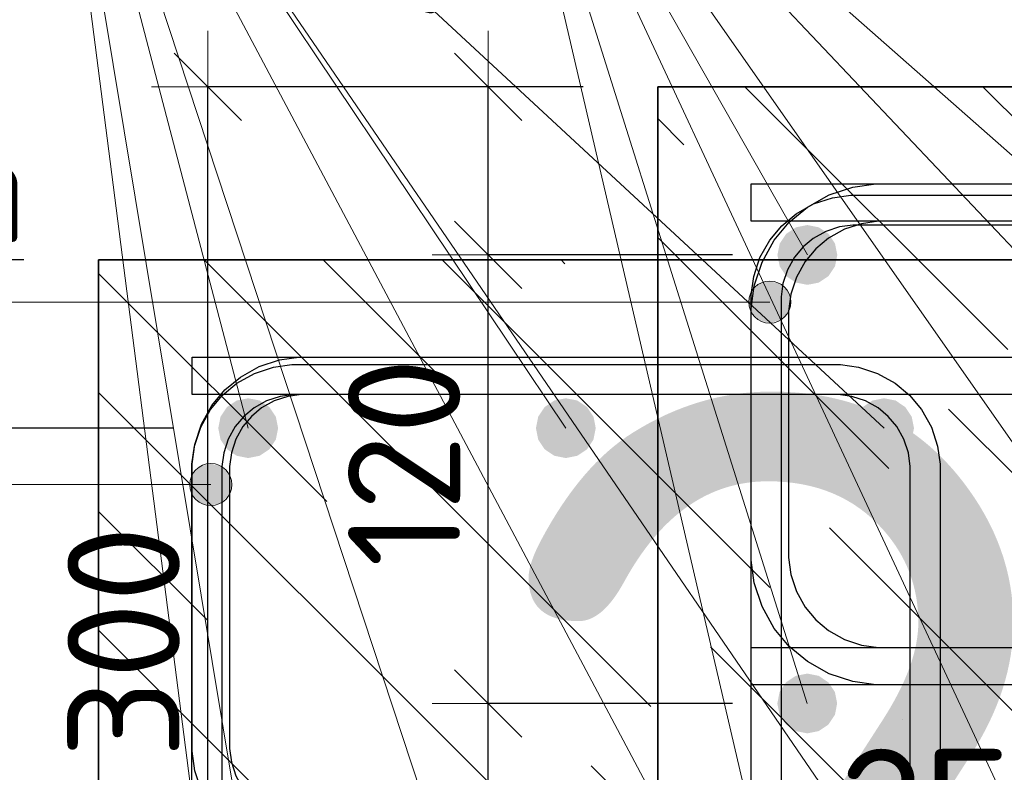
# Model space of a CAD drawing. Header units: metres. Extents: x -38 to 107, y -15 to 21.
# Tile 119 of 167: x 72.105 to 72.368, y 6.495 to 6.696. Entities that reach past the tile are written whole.
import ezdxf

# ---------------------------------------------------------------- set-up
doc = ezdxf.new("R2010")
doc.units = ezdxf.units.M
doc.header["$PDMODE"] = 65
for name, color, linetype, lineweight in [('XR$3$Арм. стержнями верхней зоны', 180, 'Continuous', 35), ('XR$3$Арм. стержнями нижней зоны', 180, 'Continuous', 35), ('XR$3$Арм.стержн. Арматура края', 96, 'Continuous', 35), ('XR$3$Арм.стержн. Хомут', 240, 'Continuous', 35), ('XR$3$Арм.стержн.горизонт. 1', 180, 'Continuous', 35), ('XR$3$Размерная линия (1)', 7, 'Continuous', 13), ('XR$3$Размерная линия_ общее', 7, 'Continuous', 13), ('XR$4$Текст_ примечание', 7, 'Continuous', 13), ('XR$5$Арм. стержнями верхней зоны', 180, 'Continuous', 35), ('XR$5$Арм.стержн. Арматура края', 96, 'Continuous', 35), ('XR$5$Арм.стержн. Хомут', 240, 'Continuous', 35), ('XR$5$Арм.стержн.горизонт. 1', 180, 'Continuous', 35), ('XR$5$Размерная линия (1)', 7, 'Continuous', 13)]:
    doc.layers.add(name, color=color, linetype=linetype, lineweight=lineweight)
doc.styles.add('ISOCPEUR', font='txt')
doc.dimstyles.new('DIMSTYLE_10', dxfattribs={"dimtxt": 0.03, "dimasz": 0.03, "dimexe": 0, "dimexo": 0, "dimgap": 0.015, "dimtad": 2, "dimdec": 0, "dimlfac": 1000, "dimrnd": 1, "dimzin": 12, "dimdsep": 46, "dimtxsty": 'ISOCPEUR', "dimblk1": 'ALL_ML_STRICH', "dimblk2": 'ALL_ML_STRICH', "dimsah": 1, "dimcen": 0, "dimclrd": 7, "dimclre": 256, "dimclrt": 7, "dimadec": 0, "dimazin": 0, "dimtfac": 1, "dimtdec": 0, "dimtix": 1, "dimtmove": 2, "dimatfit": 3, "dimfxl": 0, "dimtzin": 0, "dimlwd": 0, "dimlwe": -3, "dimarcsym": 0})
doc.dimstyles.new('DIMSTYLE_12', dxfattribs={"dimtxt": 0.03, "dimasz": 0.03, "dimexe": 0, "dimexo": 0, "dimgap": 0.015, "dimtad": 2, "dimdec": 0, "dimlfac": 1000, "dimrnd": 1, "dimzin": 12, "dimdsep": 46, "dimtxsty": 'ISOCPEUR', "dimblk1": 'ALL_ML_STRICH', "dimblk2": 'ALL_ML_STRICH', "dimsah": 1, "dimcen": 0, "dimclrd": 7, "dimclre": 256, "dimclrt": 7, "dimadec": 0, "dimazin": 0, "dimtfac": 1, "dimtdec": 0, "dimtix": 1, "dimtmove": 2, "dimatfit": 3, "dimfxl": 0, "dimtzin": 0, "dimlwd": 0, "dimlwe": -3, "dimarcsym": 0})
doc.dimstyles.new('DIMSTYLE_14', dxfattribs={"dimtxt": 0.03, "dimasz": 0.03, "dimexe": 0, "dimexo": 0, "dimgap": 0.015, "dimtad": 2, "dimdec": 0, "dimlfac": 1000, "dimrnd": 1, "dimzin": 12, "dimdsep": 46, "dimtxsty": 'ISOCPEUR', "dimblk1": 'ALL_ML_STRICH', "dimblk2": 'ALL_ML_STRICH', "dimsah": 1, "dimcen": 0, "dimclrd": 7, "dimclre": 256, "dimclrt": 7, "dimadec": 0, "dimazin": 0, "dimtfac": 1, "dimtdec": 0, "dimtix": 1, "dimtmove": 2, "dimatfit": 3, "dimfxl": 0, "dimtvp": 1.2, "dimtzin": 0, "dimlwd": 0, "dimlwe": -3, "dimarcsym": 0})
doc.dimstyles.new('DIMSTYLE_9', dxfattribs={"dimtxt": 0.033, "dimasz": 0.0375, "dimexe": 0, "dimexo": 0, "dimgap": 0.0165, "dimtad": 2, "dimdec": 0, "dimlfac": 1000, "dimrnd": 1, "dimzin": 12, "dimdsep": 46, "dimtxsty": 'ISOCPEUR', "dimblk1": 'ALL_ML_STRICH', "dimblk2": 'ALL_ML_STRICH', "dimsah": 1, "dimcen": 0, "dimclrd": 7, "dimclre": 256, "dimclrt": 7, "dimadec": 0, "dimazin": 0, "dimtfac": 1, "dimtdec": 0, "dimtix": 1, "dimtmove": 2, "dimatfit": 3, "dimfxl": 0, "dimtvp": 1.2, "dimtzin": 0, "dimlwd": 0, "dimlwe": -3, "dimarcsym": 0})
pattern_1 = [(135, (0, 0), (-0.031819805, -0.031819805), [0.4, -0.05, 0, -0.05]), (135, (-0.01591, -0.01591), (-0.031819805, -0.031819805), [0.8, -0.1, 0.1, -0.1])]

# ---------------------------------------------------------------- blocks, each defined once
blk = doc.blocks.new('ALL_ML_STRICH')
at = {"color": 0, "linetype": 'ByBlock', "lineweight": -2}
for p, q in [((0, -0.5), (0, 0.5)), ((-0.3, -0.3), (0.3, 0.3)), ((-1, 0), (0.5, 0))]:
    blk.add_line(p, q, dxfattribs=at)
blk = doc.blocks.new('*D68')
at = {"layer": 'DEFPOINTS', "color": 7, "linetype": 'Continuous', "lineweight": 13, "transparency": 33554687}
for p in [(72.27526, 6.46063), (72.27526, 6.42564), (72.30026, 6.42064)]:
    blk.add_point(p, dxfattribs=at)
at = {"layer": 'XR$3$Размерная линия_ общее', "color": 253, "linetype": 'Continuous', "lineweight": -2, "true_color": 0xa0a0a0, "transparency": 33554687}
for p, q in [((72.27526, 6.44564), (72.27526, 6.46063)), ((72.30026, 6.44064), (72.30026, 6.46063))]:
    blk.add_line(p, q, dxfattribs=at)
at = {"layer": 'XR$3$Размерная линия_ общее', "color": 7, "linetype": 'Continuous', "lineweight": -2, "transparency": 33554687}
blk.add_line((72.27526, 6.46063), (72.30026, 6.46063), dxfattribs=at)
at = {"layer": 'XR$3$Размерная линия_ общее', "color": 7, "linetype": 'Continuous', "lineweight": 13, "transparency": 33554687, "xscale": 0.0375, "yscale": 0.0375, "zscale": 0.0375, "rotation": 180}
blk.add_blockref('ALL_ML_STRICH', (72.27526, 6.46063), dxfattribs=at)
at = {"layer": 'XR$3$Размерная линия_ общее', "color": 7, "linetype": 'Continuous', "lineweight": 13, "transparency": 33554687, "xscale": 0.0375, "yscale": 0.0375, "zscale": 0.0375}
blk.add_blockref('ALL_ML_STRICH', (72.30026, 6.46063), dxfattribs=at)
at = {"layer": 'XR$3$Размерная линия_ общее', "color": 7, "linetype": 'Continuous', "lineweight": 13, "transparency": 33554687, "insert": (72.34699, 6.48463), "char_height": 0.033, "width": 0.066, "attachment_point": 5, "style": 'ISOCPEUR'}
blk.add_mtext('\\A1;{25}', dxfattribs=at)
at = {"layer": 'XR$3$Размерная линия_ общее', "color": 7, "linetype": 'Continuous', "lineweight": 13, "transparency": 33554687, "insert": (72.32004, 6.46042), "char_height": 0.027, "width": 0.00135, "attachment_point": 1, "line_spacing_factor": 0.60241, "style": 'ISOCPEUR'}
blk.add_mtext('з.с.', dxfattribs=at)
blk = doc.blocks.new('*D69')
at = {"layer": 'DEFPOINTS', "color": 7, "linetype": 'Continuous', "lineweight": 13, "transparency": 33554687}
for p in [(72.2753, 6.67826), (72.15496, 6.37826), (72.27526, 6.37826)]:
    blk.add_point(p, dxfattribs=at)
at = {"layer": 'XR$3$Размерная линия (1)', "color": 9, "linetype": 'Continuous', "lineweight": -2, "true_color": 0xc7c7c7, "transparency": 33554687}
for p, q in [((72.2553, 6.67826), (72.15496, 6.67826)), ((72.25526, 6.37826), (72.15496, 6.37826))]:
    blk.add_line(p, q, dxfattribs=at)
at = {"layer": 'XR$3$Размерная линия (1)', "color": 7, "linetype": 'Continuous', "lineweight": -2, "transparency": 33554687}
blk.add_line((72.15496, 6.37826), (72.15496, 6.67826), dxfattribs=at)
at = {"layer": 'XR$3$Размерная линия (1)', "color": 7, "linetype": 'Continuous', "lineweight": 13, "transparency": 33554687, "xscale": 0.03, "yscale": 0.03, "zscale": 0.03}
for p, rotation in [((72.15496, 6.67826), 90), ((72.15496, 6.37826), 270)]:
    blk.add_blockref('ALL_ML_STRICH', p, dxfattribs=dict(at, rotation=rotation))
at = {"layer": 'XR$3$Размерная линия (1)', "color": 7, "linetype": 'Continuous', "lineweight": 13, "transparency": 33554687, "insert": (72.13246, 6.52976), "char_height": 0.03, "width": 0.09, "attachment_point": 5, "rotation": 90, "style": 'ISOCPEUR'}
blk.add_mtext('\\A1;{300}', dxfattribs=at)
blk = doc.blocks.new('*D145')
at = {"layer": 'DEFPOINTS', "color": 7, "linetype": 'Continuous', "lineweight": 13, "transparency": 33554687}
for p in [(72.31523, 6.51326), (72.22996, 6.41826), (72.31523, 6.41826)]:
    blk.add_point(p, dxfattribs=at)
at = {"layer": 'XR$3$Размерная линия (1)', "color": 9, "linetype": 'Continuous', "lineweight": -2, "true_color": 0xc7c7c7, "transparency": 33554687}
for p, q in [((72.29523, 6.51326), (72.22996, 6.51326)), ((72.29523, 6.41826), (72.22996, 6.41826))]:
    blk.add_line(p, q, dxfattribs=at)
at = {"layer": 'XR$3$Размерная линия (1)', "color": 7, "linetype": 'Continuous', "lineweight": -2, "transparency": 33554687}
blk.add_line((72.22996, 6.41826), (72.22996, 6.51326), dxfattribs=at)
at = {"layer": 'XR$3$Размерная линия (1)', "color": 7, "linetype": 'Continuous', "lineweight": 13, "transparency": 33554687, "xscale": 0.03, "yscale": 0.03, "zscale": 0.03}
for p, rotation in [((72.22996, 6.51326), 90), ((72.22996, 6.41826), 270)]:
    blk.add_blockref('ALL_ML_STRICH', p, dxfattribs=dict(at, rotation=rotation))
at = {"layer": 'XR$3$Размерная линия (1)', "color": 7, "linetype": 'Continuous', "lineweight": 13, "transparency": 33554687, "insert": (72.20746, 6.46726), "char_height": 0.03, "width": 0.06, "attachment_point": 5, "rotation": 90, "style": 'ISOCPEUR'}
blk.add_mtext('\\A1;{95}', dxfattribs=at)
blk = doc.blocks.new('*D146')
at = {"layer": 'DEFPOINTS', "color": 7, "linetype": 'Continuous', "lineweight": 13, "transparency": 33554687}
for p in [(72.31526, 6.63326), (72.22996, 6.51326), (72.31523, 6.51326)]:
    blk.add_point(p, dxfattribs=at)
at = {"layer": 'XR$3$Размерная линия (1)', "color": 9, "linetype": 'Continuous', "lineweight": -2, "true_color": 0xc7c7c7, "transparency": 33554687}
for p, q in [((72.29526, 6.63326), (72.22996, 6.63326)), ((72.29523, 6.51326), (72.22996, 6.51326))]:
    blk.add_line(p, q, dxfattribs=at)
at = {"layer": 'XR$3$Размерная линия (1)', "color": 7, "linetype": 'Continuous', "lineweight": -2, "transparency": 33554687}
blk.add_line((72.22996, 6.51326), (72.22996, 6.63326), dxfattribs=at)
at = {"layer": 'XR$3$Размерная линия (1)', "color": 7, "linetype": 'Continuous', "lineweight": 13, "transparency": 33554687, "xscale": 0.03, "yscale": 0.03, "zscale": 0.03}
for p, rotation in [((72.22996, 6.63326), 90), ((72.22996, 6.51326), 270)]:
    blk.add_blockref('ALL_ML_STRICH', p, dxfattribs=dict(at, rotation=rotation))
at = {"layer": 'XR$3$Размерная линия (1)', "color": 7, "linetype": 'Continuous', "lineweight": 13, "transparency": 33554687, "insert": (72.20746, 6.57776), "char_height": 0.03, "width": 0.09, "attachment_point": 5, "rotation": 90, "style": 'ISOCPEUR'}
blk.add_mtext('\\A1;{120}', dxfattribs=at)
blk = doc.blocks.new('*D147')
at = {"layer": 'DEFPOINTS', "color": 7, "linetype": 'Continuous', "lineweight": 13, "transparency": 33554687}
for p in [(72.27526, 6.67826), (72.22996, 6.63326), (72.31526, 6.63326)]:
    blk.add_point(p, dxfattribs=at)
at = {"layer": 'XR$3$Размерная линия (1)', "color": 9, "linetype": 'Continuous', "lineweight": -2, "true_color": 0xc7c7c7, "transparency": 33554687}
for p, q in [((72.25526, 6.67826), (72.22996, 6.67826)), ((72.29526, 6.63326), (72.22996, 6.63326))]:
    blk.add_line(p, q, dxfattribs=at)
at = {"layer": 'XR$3$Размерная линия (1)', "color": 7, "linetype": 'Continuous', "lineweight": -2, "transparency": 33554687}
blk.add_line((72.22996, 6.63326), (72.22996, 6.67826), dxfattribs=at)
at = {"layer": 'XR$3$Размерная линия (1)', "color": 7, "linetype": 'Continuous', "lineweight": 13, "transparency": 33554687, "xscale": 0.03, "yscale": 0.03, "zscale": 0.03}
for p, rotation in [((72.22996, 6.67826), 90), ((72.22996, 6.63326), 270)]:
    blk.add_blockref('ALL_ML_STRICH', p, dxfattribs=dict(at, rotation=rotation))
at = {"layer": 'XR$3$Размерная линия (1)', "color": 7, "linetype": 'Continuous', "lineweight": 13, "transparency": 33554687, "insert": (72.20704, 6.71794), "char_height": 0.03, "width": 0.06, "attachment_point": 5, "rotation": 90, "style": 'ISOCPEUR'}
blk.add_mtext('\\A1;{45}', dxfattribs=at)
blk = doc.blocks.new('*D811')
at = {"layer": 'DEFPOINTS', "color": 7, "linetype": 'Continuous', "lineweight": 13, "transparency": 33554687}
for p in [(72.1258, 6.63192), (72.00546, 6.33192), (72.12577, 6.33192)]:
    blk.add_point(p, dxfattribs=at)
at = {"layer": 'XR$5$Размерная линия (1)', "color": 9, "linetype": 'Continuous', "lineweight": -2, "true_color": 0xc7c7c7, "transparency": 33554687}
for p, q in [((72.1058, 6.63192), (72.00546, 6.63192)), ((72.10577, 6.33192), (72.00546, 6.33192))]:
    blk.add_line(p, q, dxfattribs=at)
at = {"layer": 'XR$5$Размерная линия (1)', "color": 7, "linetype": 'Continuous', "lineweight": -2, "transparency": 33554687}
blk.add_line((72.00546, 6.33192), (72.00546, 6.63192), dxfattribs=at)
at = {"layer": 'XR$5$Размерная линия (1)', "color": 7, "linetype": 'Continuous', "lineweight": 13, "transparency": 33554687, "xscale": 0.03, "yscale": 0.03, "zscale": 0.03}
for p, rotation in [((72.00546, 6.63192), 90), ((72.00546, 6.33192), 270)]:
    blk.add_blockref('ALL_ML_STRICH', p, dxfattribs=dict(at, rotation=rotation))
at = {"layer": 'XR$5$Размерная линия (1)', "color": 7, "linetype": 'Continuous', "lineweight": 13, "transparency": 33554687, "insert": (71.98296, 6.48342), "char_height": 0.03, "width": 0.09, "attachment_point": 5, "rotation": 90, "style": 'ISOCPEUR'}
blk.add_mtext('\\A1;{300}', dxfattribs=at)
blk = doc.blocks.new('*D928')
at = {"layer": 'DEFPOINTS', "color": 7, "linetype": 'Continuous', "lineweight": 13, "transparency": 33554687}
for p in [(72.16577, 6.58692), (72.08046, 6.46692), (72.16573, 6.46692)]:
    blk.add_point(p, dxfattribs=at)
at = {"layer": 'XR$5$Размерная линия (1)', "color": 9, "linetype": 'Continuous', "lineweight": -2, "true_color": 0xc7c7c7, "transparency": 33554687}
for p, q in [((72.14577, 6.58692), (72.08046, 6.58692)), ((72.14573, 6.46692), (72.08046, 6.46692))]:
    blk.add_line(p, q, dxfattribs=at)
at = {"layer": 'XR$5$Размерная линия (1)', "color": 7, "linetype": 'Continuous', "lineweight": -2, "transparency": 33554687}
blk.add_line((72.08046, 6.46692), (72.08046, 6.58692), dxfattribs=at)
at = {"layer": 'XR$5$Размерная линия (1)', "color": 7, "linetype": 'Continuous', "lineweight": 13, "transparency": 33554687, "xscale": 0.03, "yscale": 0.03, "zscale": 0.03}
for p, rotation in [((72.08046, 6.58692), 90), ((72.08046, 6.46692), 270)]:
    blk.add_blockref('ALL_ML_STRICH', p, dxfattribs=dict(at, rotation=rotation))
at = {"layer": 'XR$5$Размерная линия (1)', "color": 7, "linetype": 'Continuous', "lineweight": 13, "transparency": 33554687, "insert": (72.05796, 6.53142), "char_height": 0.03, "width": 0.09, "attachment_point": 5, "rotation": 90, "style": 'ISOCPEUR'}
blk.add_mtext('\\A1;{120}', dxfattribs=at)
blk = doc.blocks.new('*D929')
at = {"layer": 'DEFPOINTS', "color": 7, "linetype": 'Continuous', "lineweight": 13, "transparency": 33554687}
for p in [(72.12577, 6.63192), (72.08046, 6.58692), (72.16577, 6.58692)]:
    blk.add_point(p, dxfattribs=at)
at = {"layer": 'XR$5$Размерная линия (1)', "color": 9, "linetype": 'Continuous', "lineweight": -2, "true_color": 0xc7c7c7, "transparency": 33554687}
for p, q in [((72.10577, 6.63192), (72.08046, 6.63192)), ((72.14577, 6.58692), (72.08046, 6.58692))]:
    blk.add_line(p, q, dxfattribs=at)
at = {"layer": 'XR$5$Размерная линия (1)', "color": 7, "linetype": 'Continuous', "lineweight": -2, "transparency": 33554687}
blk.add_line((72.08046, 6.58692), (72.08046, 6.63192), dxfattribs=at)
at = {"layer": 'XR$5$Размерная линия (1)', "color": 7, "linetype": 'Continuous', "lineweight": 13, "transparency": 33554687, "xscale": 0.03, "yscale": 0.03, "zscale": 0.03}
for p, rotation in [((72.08046, 6.63192), 90), ((72.08046, 6.58692), 270)]:
    blk.add_blockref('ALL_ML_STRICH', p, dxfattribs=dict(at, rotation=rotation))
at = {"layer": 'XR$5$Размерная линия (1)', "color": 7, "linetype": 'Continuous', "lineweight": 13, "transparency": 33554687, "insert": (72.05806, 6.67421), "char_height": 0.03, "width": 0.06, "attachment_point": 5, "rotation": 90, "style": 'ISOCPEUR'}
blk.add_mtext('\\A1;{45}', dxfattribs=at)

msp = doc.modelspace()

# ---------------------------------------------------------------- hatches: boundary and pattern name
at = {"linetype": 'Continuous', "lineweight": 25, "transparency": 33554687}
h = msp.add_hatch(dxfattribs=at)
h.set_pattern_fill('__________540', scale=0.015, style=0, pattern_type=2)
h.set_pattern_definition(pattern_1)
h.paths.add_polyline_path([(72.52526, 6.67826), (72.27526, 6.67826), (72.27526, 6.37826), (72.52526, 6.37826)], flags=0)
h = msp.add_hatch(dxfattribs=at)
h.set_pattern_fill('__________540', scale=0.015, style=0, pattern_type=2)
h.set_pattern_definition(pattern_1)
h.paths.add_polyline_path([(72.37577, 6.43192), (72.12578, 6.43192), (72.12578, 6.63192), (72.12577, 6.63192), (72.12577, 6.33192), (72.37577, 6.33192)], flags=0)
at = {"linetype": 'Continuous', "lineweight": 13, "transparency": 33554687}
h = msp.add_hatch(dxfattribs=at)
h.set_pattern_fill('__________540', scale=0.015, style=0, pattern_type=2)
h.set_pattern_definition(pattern_1)
h.paths.add_polyline_path([(72.12578, 6.63192), (72.12578, 6.43192), (72.57861, 6.43192), (72.57861, 6.63192)], flags=0)
at = {"layer": 'XR$3$Арм.стержн. Арматура края', "linetype": 'Continuous', "lineweight": 13, "transparency": 33554687}
for points in [[(72.30239, 6.62549), (72.30521, 6.61503), (72.30521, 6.62628)], [(72.30521, 6.62628), (72.30521, 6.61503), (72.30802, 6.61582)], [(72.30521, 6.62628), (72.30802, 6.61582), (72.30802, 6.62549)], [(72.30037, 6.61784), (72.30037, 6.62347), (72.29958, 6.62065)], [(72.30037, 6.62347), (72.30239, 6.61582), (72.30239, 6.62549)], [(72.30037, 6.62347), (72.30037, 6.61784), (72.30239, 6.61582)], [(72.30239, 6.62549), (72.30239, 6.61582), (72.30521, 6.61503)], [(72.30802, 6.62549), (72.30802, 6.61582), (72.31004, 6.61784)], [(72.30802, 6.62549), (72.31004, 6.61784), (72.31004, 6.62347)], [(72.31004, 6.62347), (72.31004, 6.61784), (72.31083, 6.62065)]]:
    msp.add_hatch(color=7, dxfattribs=at).paths.add_polyline_path(points)
at = {"layer": 'XR$3$Арм.стержн.горизонт. 1', "linetype": 'Continuous', "lineweight": 50, "transparency": 33554687}
for points in [[(72.32326, 6.63326), (72.32265, 6.63632), (72.32092, 6.63892), (72.31833, 6.64065), (72.31526, 6.64126), (72.3122, 6.64065), (72.30961, 6.63892), (72.30787, 6.63632), (72.30726, 6.63326), (72.30787, 6.6302), (72.30961, 6.6276), (72.3122, 6.62587), (72.31526, 6.62526), (72.31833, 6.62587), (72.32092, 6.6276), (72.32265, 6.6302)], [(72.32323, 6.51326), (72.32262, 6.51632), (72.32088, 6.51892), (72.31829, 6.52065), (72.31523, 6.52126), (72.31216, 6.52065), (72.30957, 6.51892), (72.30783, 6.51632), (72.30723, 6.51326), (72.30783, 6.5102), (72.30957, 6.5076), (72.31216, 6.50587), (72.31523, 6.50526), (72.31829, 6.50587), (72.32088, 6.5076), (72.32262, 6.5102)]]:
    msp.add_hatch(color=7, dxfattribs=at).paths.add_polyline_path(points)
at = {"layer": 'XR$5$Арм.стержн. Арматура края', "linetype": 'Continuous', "lineweight": 13, "transparency": 33554687}
for points in [[(72.15093, 6.57463), (72.15295, 6.56698), (72.15295, 6.57666)], [(72.15295, 6.57666), (72.15577, 6.56619), (72.15577, 6.57744)], [(72.15295, 6.57666), (72.15295, 6.56698), (72.15577, 6.56619)], [(72.15577, 6.57744), (72.15577, 6.56619), (72.15858, 6.56698)], [(72.15577, 6.57744), (72.15858, 6.56698), (72.15858, 6.57666)], [(72.15858, 6.57666), (72.15858, 6.56698), (72.1606, 6.56901)], [(72.15858, 6.57666), (72.1606, 6.56901), (72.1606, 6.57463)], [(72.15093, 6.56901), (72.15093, 6.57463), (72.15014, 6.57182)], [(72.15093, 6.57463), (72.15093, 6.56901), (72.15295, 6.56698)], [(72.1606, 6.57463), (72.1606, 6.56901), (72.16139, 6.57182)]]:
    msp.add_hatch(color=7, dxfattribs=at).paths.add_polyline_path(points)
at = {"layer": 'XR$5$Арм.стержн.горизонт. 1', "linetype": 'Continuous', "lineweight": 50, "transparency": 33554687}
for points in [[(72.17377, 6.58692), (72.17316, 6.58999), (72.17142, 6.59258), (72.16883, 6.59432), (72.16577, 6.59492), (72.1627, 6.59432), (72.16011, 6.59258), (72.15837, 6.58999), (72.15777, 6.58692), (72.15837, 6.58386), (72.16011, 6.58127), (72.1627, 6.57953), (72.16577, 6.57892), (72.16883, 6.57953), (72.17142, 6.58127), (72.17316, 6.58386)], [(72.25869, 6.58692), (72.25808, 6.58999), (72.25635, 6.59258), (72.25375, 6.59432), (72.25069, 6.59492), (72.24763, 6.59432), (72.24503, 6.59258), (72.2433, 6.58999), (72.24269, 6.58692), (72.2433, 6.58386), (72.24503, 6.58127), (72.24763, 6.57953), (72.25069, 6.57892), (72.25375, 6.57953), (72.25635, 6.58127), (72.25808, 6.58386)], [(72.34377, 6.58692), (72.34316, 6.58999), (72.34142, 6.59258), (72.33883, 6.59432), (72.33577, 6.59492), (72.3327, 6.59432), (72.33011, 6.59258), (72.32838, 6.58999), (72.32777, 6.58692), (72.32838, 6.58386), (72.33011, 6.58127), (72.3327, 6.57953), (72.33577, 6.57892), (72.33883, 6.57953), (72.34142, 6.58127), (72.34316, 6.58386)]]:
    msp.add_hatch(color=7, dxfattribs=at).paths.add_polyline_path(points)

# ---------------------------------------------------------------- linework, layer by layer
at = {"color": 7, "linetype": 'Continuous', "lineweight": 35, "transparency": 33554687}
for p, q in [((72.27526, 6.67826), (72.27526, 6.37826)), ((72.52526, 6.67826), (72.27526, 6.67826)), ((72.12577, 6.63192), (72.12577, 6.33192)), ((72.12578, 6.63192), (72.12577, 6.63192)), ((72.57861, 6.63192), (72.12578, 6.63192))]:
    msp.add_line(p, q, dxfattribs=at)
at = {"layer": 'XR$3$Арм. стержнями верхней зоны', "color": 4, "linetype": 'Continuous', "lineweight": 25, "transparency": 33554687}
msp.add_lwpolyline([(72.30026, 6.65226), (72.66223, 6.65226), (72.66223, 6.64226), (72.30026, 6.64226), (72.30026, 6.65226)], dxfattribs=at)
at = {"layer": 'XR$3$Арм. стержнями нижней зоны', "color": 4, "linetype": 'Continuous', "lineweight": 25, "transparency": 33554687}
msp.add_lwpolyline([(72.30026, 6.52826), (72.66223, 6.52826), (72.66223, 6.51826), (72.30026, 6.51826), (72.30026, 6.52826)], dxfattribs=at)
at = {"layer": 'XR$3$Арм.стержн. Арматура края', "color": 7, "linetype": 'Continuous', "lineweight": 13, "transparency": 33554687}
for p, q in [((72.30521, 6.62628), (72.30521, 6.62628)), ((71.85659, 6.62065), (72.16359, 6.62065)), ((72.16359, 6.62065), (72.30521, 6.62065)), ((72.29958, 6.62065), (72.29958, 6.62065)), ((72.31083, 6.62065), (72.31083, 6.62065)), ((72.30521, 6.61503), (72.30521, 6.61503))]:
    msp.add_line(p, q, dxfattribs=at)
at = {"layer": 'XR$3$Арм.стержн. Арматура края', "color": 4, "linetype": 'Continuous', "lineweight": 25, "transparency": 33554687}
for points in [[(72.66223, 6.51826), (72.33355, 6.51826), (72.32745, 6.51911), (72.3211, 6.5212), (72.31526, 6.52448), (72.31044, 6.5285), (72.30642, 6.53331), (72.30315, 6.53916), (72.30106, 6.54551), (72.30021, 6.55161), (72.30021, 6.61891), (72.30106, 6.62501), (72.30315, 6.63136), (72.30642, 6.63721), (72.31044, 6.64202), (72.31526, 6.64604), (72.3211, 6.64932), (72.32745, 6.65141), (72.33355, 6.65226), (72.66223, 6.65226)], [(72.66223, 6.64226), (72.33425, 6.64226), (72.32973, 6.64163), (72.32515, 6.64012), (72.32095, 6.63777), (72.31754, 6.63492), (72.31469, 6.63151), (72.31234, 6.62732), (72.31084, 6.62274), (72.31021, 6.61822), (72.31021, 6.5523), (72.31084, 6.54778), (72.31234, 6.5432), (72.31469, 6.53901), (72.31754, 6.5356), (72.32095, 6.53275), (72.32515, 6.5304), (72.32973, 6.52889), (72.33425, 6.52826), (72.66223, 6.52826)]]:
    msp.add_lwpolyline(points, dxfattribs=at)
at = {"layer": 'XR$3$Арм.стержн. Арматура края', "color": 7, "linetype": 'Continuous', "lineweight": 13, "transparency": 33554687}
msp.add_circle((72.30521, 6.62065), 0.00563, dxfattribs=at)
at = {"layer": 'XR$3$Арм.стержн. Хомут', "color": 40, "linetype": 'Continuous', "lineweight": 25, "transparency": 33554687}
for points in [[(72.30023, 6.42994), (72.30023, 6.62258), (72.30091, 6.62746), (72.30258, 6.63254), (72.3052, 6.63722), (72.30842, 6.64107), (72.31227, 6.64429), (72.31694, 6.64691), (72.32202, 6.64858), (72.3269, 6.64926), (72.47359, 6.64926)], [(72.30023, 6.42994), (72.30023, 6.62258), (72.30091, 6.62746), (72.30258, 6.63254), (72.3052, 6.63722), (72.30842, 6.64107), (72.31227, 6.64429), (72.31694, 6.64691), (72.32202, 6.64858), (72.3269, 6.64926), (72.47359, 6.64926)], [(72.47303, 6.64126), (72.32746, 6.64126), (72.32384, 6.64076), (72.32018, 6.63955), (72.31682, 6.63767), (72.3141, 6.63539), (72.31182, 6.63266), (72.30994, 6.62931), (72.30873, 6.62564), (72.30823, 6.62203), (72.30823, 6.43049)], [(72.47303, 6.64126), (72.32746, 6.64126), (72.32384, 6.64076), (72.32018, 6.63955), (72.31682, 6.63767), (72.3141, 6.63539), (72.31182, 6.63266), (72.30994, 6.62931), (72.30873, 6.62564), (72.30823, 6.62203), (72.30823, 6.43049)]]:
    msp.add_lwpolyline(points, dxfattribs=at)
at = {"layer": 'XR$3$Арм.стержн.горизонт. 1', "color": 7, "linetype": 'Continuous', "lineweight": 13, "transparency": 33554687}
for q in [(72.4853, 6.41826), (72.40023, 6.41826), (72.4853, 6.51326), (72.31523, 6.41826), (72.31523, 6.51326), (72.31526, 6.63326), (72.40019, 6.63326)]:
    msp.add_line((72.23031, 6.78305), q, dxfattribs=at)
at = {"layer": 'XR$5$Арм. стержнями верхней зоны', "color": 4, "linetype": 'Continuous', "lineweight": 25, "transparency": 33554687}
msp.add_lwpolyline([(72.15077, 6.60592), (72.58361, 6.60592), (72.58361, 6.59592), (72.15077, 6.59592), (72.15077, 6.60592)], dxfattribs=at)
at = {"layer": 'XR$5$Арм.стержн. Арматура края', "color": 7, "linetype": 'Continuous', "lineweight": 13, "transparency": 33554687}
for p, q in [((72.15577, 6.57744), (72.15577, 6.57744)), ((72.00208, 6.57182), (72.15577, 6.57182)), ((72.15014, 6.57182), (72.15014, 6.57182)), ((72.16139, 6.57182), (72.16139, 6.57182)), ((72.15577, 6.56619), (72.15577, 6.56619))]:
    msp.add_line(p, q, dxfattribs=at)
at = {"layer": 'XR$5$Арм.стержн. Арматура края', "color": 4, "linetype": 'Continuous', "lineweight": 25, "transparency": 33554687}
for points in [[(72.58361, 6.47192), (72.17933, 6.47192), (72.17411, 6.47265), (72.16868, 6.47444), (72.16367, 6.47725), (72.15954, 6.4807), (72.15609, 6.48482), (72.15328, 6.48983), (72.15149, 6.49527), (72.15077, 6.50049), (72.15077, 6.57736), (72.15149, 6.58258), (72.15328, 6.58801), (72.15609, 6.59302), (72.15954, 6.59715), (72.16367, 6.6006), (72.16868, 6.60341), (72.17411, 6.6052), (72.17933, 6.60592), (72.58361, 6.60592)], [(72.58361, 6.59592), (72.18002, 6.59592), (72.17639, 6.59542), (72.17272, 6.59421), (72.16936, 6.59233), (72.16664, 6.59005), (72.16436, 6.58733), (72.16248, 6.58397), (72.16127, 6.5803), (72.16077, 6.57667), (72.16077, 6.50118), (72.16127, 6.49755), (72.16248, 6.49388), (72.16436, 6.49052), (72.16664, 6.4878), (72.16936, 6.48552), (72.17272, 6.48364), (72.17639, 6.48243), (72.18002, 6.48192), (72.58361, 6.48192)]]:
    msp.add_lwpolyline(points, dxfattribs=at)
at = {"layer": 'XR$5$Арм.стержн. Арматура края', "color": 7, "linetype": 'Continuous', "lineweight": 13, "transparency": 33554687}
msp.add_circle((72.15577, 6.57182), 0.00563, dxfattribs=at)
at = {"layer": 'XR$5$Арм.стержн. Хомут', "color": 40, "linetype": 'Continuous', "lineweight": 25, "transparency": 33554687}
for points in [[(72.15073, 6.37978), (72.15073, 6.57725), (72.15141, 6.58213), (72.15308, 6.58721), (72.1557, 6.59188), (72.15892, 6.59573), (72.16277, 6.59895), (72.16744, 6.60157), (72.17252, 6.60325), (72.17741, 6.60392), (72.32409, 6.60392), (72.32897, 6.60325), (72.33405, 6.60157), (72.33873, 6.59895), (72.34258, 6.59573), (72.34579, 6.59188), (72.34841, 6.58721), (72.35009, 6.58213), (72.35077, 6.57725), (72.35077, 6.3836)], [(72.15073, 6.37978), (72.15073, 6.57725), (72.15141, 6.58213), (72.15308, 6.58721), (72.1557, 6.59188), (72.15892, 6.59573), (72.16277, 6.59895), (72.16744, 6.60157), (72.17252, 6.60325), (72.17741, 6.60392), (72.32409, 6.60392), (72.32897, 6.60325), (72.33405, 6.60157), (72.33873, 6.59895), (72.34258, 6.59573), (72.34579, 6.59188), (72.34841, 6.58721), (72.35009, 6.58213), (72.35077, 6.57725), (72.35077, 6.3836)], [(72.34277, 6.38416), (72.34277, 6.57669), (72.34226, 6.58031), (72.34106, 6.58397), (72.33918, 6.58733), (72.3369, 6.59006), (72.33417, 6.59234), (72.33081, 6.59421), (72.32715, 6.59542), (72.32354, 6.59592), (72.17796, 6.59592), (72.17434, 6.59542), (72.17068, 6.59421), (72.16733, 6.59234), (72.1646, 6.59006), (72.16232, 6.58733), (72.16044, 6.58397), (72.15923, 6.58031), (72.15873, 6.57669), (72.15873, 6.38033)], [(72.34277, 6.38416), (72.34277, 6.57669), (72.34226, 6.58031), (72.34106, 6.58397), (72.33918, 6.58733), (72.3369, 6.59006), (72.33417, 6.59234), (72.33081, 6.59421), (72.32715, 6.59542), (72.32354, 6.59592), (72.17796, 6.59592), (72.17434, 6.59542), (72.17068, 6.59421), (72.16733, 6.59234), (72.1646, 6.59006), (72.16232, 6.58733), (72.16044, 6.58397), (72.15923, 6.58031), (72.15873, 6.57669), (72.15873, 6.38033)]]:
    msp.add_lwpolyline(points, dxfattribs=at)
at = {"layer": 'XR$5$Арм.стержн.горизонт. 1', "color": 7, "linetype": 'Continuous', "lineweight": 13, "transparency": 33554687}
for q in [(72.25069, 6.58692), (72.33577, 6.58692), (72.16577, 6.58692), (72.25073, 6.37192), (72.16573, 6.46692), (72.3358, 6.46692), (72.3358, 6.37192), (72.16573, 6.37192)]:
    msp.add_line((72.11123, 6.79524), q, dxfattribs=at)

# ---------------------------------------------------------------- texts
at = {"layer": 'XR$3$Арм.стержн. Арматура края', "color": 7, "linetype": 'Continuous', "lineweight": 25, "transparency": 33554687, "insert": (71.87659, 6.63665), "char_height": 0.03, "width": 0.2806692, "attachment_point": 7, "style": 'ISOCPEUR'}
msp.add_mtext('\\W0.92;ø10 L=1135mm ', dxfattribs=at)
at = {"layer": 'XR$4$Текст_ примечание', "color": 7, "linetype": 'Continuous', "lineweight": 35, "transparency": 33554687, "insert": (70.35063, 6.34671), "char_height": 0.25, "width": 2.7437149, "attachment_point": 7, "style": 'ISOCPEUR'}
msp.add_mtext('\\W0.96;ГОСТ 34028-2016', dxfattribs=at)

# ---------------------------------------------------------------- dimensions: what is measured, and where the dimension line sits
at = {"layer": 'XR$3$Размерная линия (1)', "color": 7, "linetype": 'Continuous', "lineweight": 13, "transparency": 33554687}
for base, p1, p2, dimstyle, picture, middle in [((72.22996, 6.67826), (72.29526, 6.63326), (72.25526, 6.67826), 'DIMSTYLE_14', '*D147', (72.20704, 6.71794)), ((72.15496, 6.67826), (72.25526, 6.37826), (72.2553, 6.67826), 'DIMSTYLE_10', '*D69', (72.13246, 6.52976)), ((72.22996, 6.63326), (72.29523, 6.51326), (72.29526, 6.63326), 'DIMSTYLE_12', '*D146', (72.20746, 6.57776)), ((72.22996, 6.51326), (72.29523, 6.41826), (72.29523, 6.51326), 'DIMSTYLE_12', '*D145', (72.20746, 6.46726))]:
    dim = msp.add_linear_dim(base=base, p1=p1, p2=p2, angle=90, dimstyle=dimstyle, override={"dimpost": '<>', "dimclrd": 7, "dimclre": 9, "dimclrt": 7, "dimlwd": 0, "dimlwe": 65533}, dxfattribs=at)
    dim.commit()
    dim.dimension.update_dxf_attribs({"geometry": picture, "text_midpoint": middle, "dimtype": 160})
at = {"layer": 'XR$3$Размерная линия_ общее', "color": 7, "linetype": 'Continuous', "lineweight": 13, "transparency": 33554687}
dim = msp.add_linear_dim(base=(72.30026, 6.46063), p1=(72.27526, 6.44564), p2=(72.30026, 6.44064), text='<>\\Xз.с.', dimstyle='DIMSTYLE_9', override={"dimpost": '<>', "dimclrd": 7, "dimclre": 253, "dimclrt": 7, "dimlwd": 0, "dimlwe": 65533}, dxfattribs=at)
dim.commit()
dim.dimension.update_dxf_attribs({"geometry": '*D68', "text_midpoint": (72.34699, 6.48463), "dimtype": 160})
at = {"layer": 'XR$5$Размерная линия (1)', "color": 7, "linetype": 'Continuous', "lineweight": 13, "transparency": 33554687}
for base, p1, p2, dimstyle, picture, middle in [((72.08046, 6.63192), (72.14577, 6.58692), (72.10577, 6.63192), 'DIMSTYLE_14', '*D929', (72.05806, 6.67421)), ((72.00546, 6.63192), (72.10577, 6.33192), (72.1058, 6.63192), 'DIMSTYLE_12', '*D811', (71.98296, 6.48342)), ((72.08046, 6.58692), (72.14573, 6.46692), (72.14577, 6.58692), 'DIMSTYLE_12', '*D928', (72.05796, 6.53142))]:
    dim = msp.add_linear_dim(base=base, p1=p1, p2=p2, angle=90, dimstyle=dimstyle, override={"dimpost": '<>', "dimclrd": 7, "dimclre": 9, "dimclrt": 7, "dimlwd": 0, "dimlwe": 65533}, dxfattribs=at)
    dim.commit()
    dim.dimension.update_dxf_attribs({"geometry": picture, "text_midpoint": middle, "dimtype": 160})

doc.saveas('drawing.dxf')
